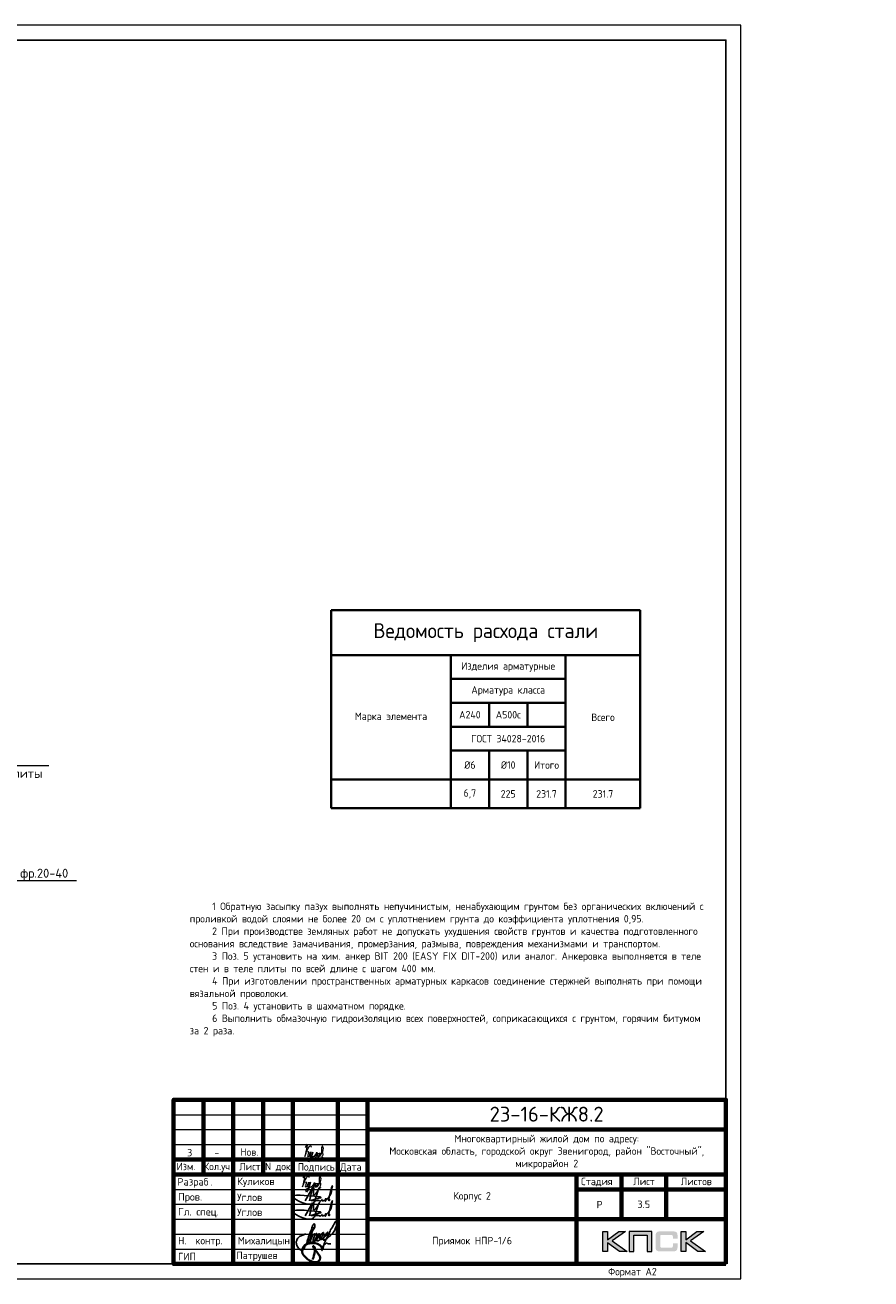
# Model space of a CAD drawing. Header units: millimetres. Extents: x 130535 to 3472113, y -231620 to 121434.
# Tile 22 of 133: x 380023 to 408355, y -231620 to -189620. Entities that reach past the tile are written whole.
import ezdxf
from ezdxf import colors
from ezdxf.entities.mleader import LeaderData, LeaderLine
from ezdxf.enums import TextEntityAlignment as Align
from ezdxf.math import Vec2, Vec3

# ---------------------------------------------------------------- set-up
doc = ezdxf.new("R2010")
doc.units = ezdxf.units.MM
for name, color, linetype, lineweight in [('0.15', 252, 'Continuous', 15), ('Standard', 7, 'Continuous', 25), ('АС-Таблицы', 7, 'Continuous', 20), ('Выноски', 20, 'Continuous', 20), ('Основная 0.6', 142, 'Continuous', 60), ('РАЗМЕРЫ', 1, 'Continuous', 9), ('Рамка', 7, 'Continuous', 70), ('Символы 0.20', 1, 'Continuous', 20), ('Текст', 7, 'Continuous', 25), ('Текст 0.25', 82, 'Continuous', 25), ('ТОНКИЕ', 7, 'Continuous', 9)]:
    doc.layers.add(name, color=color, linetype=linetype, lineweight=lineweight)
doc.layers.add('ТОЛСТЫЕ_ОСНОВНЫЕ', color=6, linetype='Continuous')
doc.styles.add('GOST-2.304_Type-B', font='GOST_Common.ttf')
doc.styles.add('style1', font='GOST_Common.ttf', dxfattribs={"height": 500})
doc.styles.add('ГОСТ', font='isocpeur.TTF')

# ---------------------------------------------------------------- blocks, each defined once
blk = doc.blocks.new('СЛОЖНЫЙ_ОБЪЕКТ_0')
at = {"layer": 'Standard', "color": 7, "linetype": 'Continuous', "lineweight": 25}
for points, start_tangent, end_tangent in [([(-5.888, 1.589), (-5.939, 1.691), (-5.972, 1.691), (-6.022, 1.617), (-6.064, 1.496), (-6.076, 1.414), (-6.076, 1.373), (-6.09, 1.219), (-6.071, 1.071), (-6.041, 1.003), (-6.009, 0.988), (-5.985, 1.012), (-5.95, 1.047), (-5.922, 1.075), (-5.915, 1.097), (-5.843, 1.207), (-5.798, 1.324), (-5.779, 1.438), (-5.77, 1.604), (-5.809, 1.746), (-5.833, 1.77), (-5.864, 1.752), (-5.885, 1.721), (-5.913, 1.566), (-5.919, 1.492), (-5.925, 1.334), (-5.906, 1.223), (-5.871, 1.161), (-5.807, 1.124), (-5.751, 1.203), (-5.713, 1.262), (-5.692, 1.316), (-5.66, 1.414), (-5.641, 1.525), (-5.625, 1.661), (-5.641, 1.808), (-5.657, 1.824), (-5.667, 1.824), (-5.695, 1.763), (-5.714, 1.672), (-5.725, 1.541), (-5.722, 1.421), (-5.665, 1.291), (-5.617, 1.276), (-5.55, 1.31), (-5.459, 1.426), (-5.4, 1.599), (-5.374, 1.864), (-5.388, 1.981), (-5.406, 1.999), (-5.432, 1.973), (-5.463, 1.934), (-5.509, 1.789), (-5.527, 1.661), (-5.508, 1.54), (-5.457, 1.473), (-5.411, 1.463), (-5.347, 1.501), (-5.271, 1.621), (-5.193, 1.738), (-5.143, 1.879), (-5.113, 2.032), (-5.113, 2.111), (-5.121, 2.138), (-5.14, 2.12), (-5.169, 2.039), (-5.206, 1.924), (-5.241, 1.787), (-5.254, 1.679), (-5.254, 1.582), (-5.237, 1.516), (-5.219, 1.498), (-5.191, 1.482), (-5.154, 1.519), (-5.086, 1.578), (-4.953, 1.776), (-4.759, 2.173), (-4.667, 2.981), (-4.667, 3.227), (-4.687, 3.262), (-4.715, 3.262), (-4.742, 3.235), (-4.777, 3.18), (-4.872, 2.956), (-4.891, 2.749), (-4.921, 2.579), (-4.956, 2.444), (-5.001, 2.097), (-5.045, 1.672), (-5.064, 1.441), (-5.075, 1.334), (-5.055, 1.102), (-5.04, 0.878), (-5.04, 0.777), (-5.052, 0.744), (-5.068, 0.75), (-5.077, 0.776), (-5.092, 0.804), (-5.084, 1.076), (-4.938, 1.346), (-4.909, 1.375), (-4.851, 1.355), (-4.78, 1.355), (-4.616, 1.413)], (-0.169301, 0.985564), (0.921845, 0.387559)), ([(-6.577, 1.472), (-6.789, 1.26), (-6.973, 1.076), (-7.024, 0.851), (-7.024, 0.746), (-6.996, 0.632), (-6.845, 0.434), (-6.702, 0.33), (-6.548, 0.258), (-6.432, 0.258), (-6.35, 0.355), (-6.314, 0.52), (-6.284, 0.767), (-6.284, 1.007), (-6.298, 1.279), (-6.31, 1.543), (-6.302, 2.038), (-6.285, 2.303), (-6.246, 2.371), (-6.174, 2.3), (-6.144, 2.003), (-6.194, 1.851)], (-0.677851, -0.735199), (-0.339746, -0.940517)), ([(-6.181, 2.142), (-6.172, 1.967), (-6.172, 1.841), (-6.18, 1.7), (-6.18, 1.412), (-6.17, 1.216), (-6.17, 1.117), (-6.148, 0.957), (-6.119, 0.827)], (0.06248, -0.998046), (0.223108, -0.974794)), ([(-6.329, 1.089), (-6.3, 1.083), (-6.267, 1.081), (-6.233, 1.097), (-6.195, 1.113), (-6.161, 1.123), (-6.143, 1.143), (-6.118, 1.168)], (0.983291, -0.18204), (0.7365, 0.676437))]:
    blk.add_spline(points, degree=3, dxfattribs=dict(at, start_tangent=start_tangent, end_tangent=end_tangent))
blk = doc.blocks.new('Роспись')
at = {"layer": 'Текст', "color": 4}
blk.add_lwpolyline([(4.18, 0.67), (6.68, 5.03), (5.62, 0.66)], dxfattribs=at)
for points in [[(7.11, 5.14), (7.17, 2.59), (9.02, 5.2), (8.57, 4.35), (6.55, -0.29), (0.19, 1.88), (9.09, 2.02)], [(11.23, 1.12), (12.72, 3.08), (13.28, 5.66), (11.96, 0.97)], [(9.09, 2.02), (9.4, 1.96), (6.15, 0.84), (8.42, 0.77), (8.9, 0.77)], [(8.9, 0.77), (8.97, 0.64), (9.94, 1.16)], [(9.94, 1.16), (9.82, 0.79), (10.85, 0.93)], [(10.85, 0.93), (11.13, 1.44), (11.23, 1.11), (10.92, 0.57), (10.85, 0.93)], [(11.23, 1.12), (11.03, 1.05), (10.98, 1.33), (11.05, 1.41)], [(11.96, 0.97), (12.16, 0.71), (12.34, 1.19), (12.03, 1.14), (11.96, 0.97)]]:
    blk.add_spline(points, degree=3, dxfattribs=at)
blk = doc.blocks.new('11')
at = {"layer": 'Выноски'}
for p, q in [((47962, 66737), (47989, 66781)), ((47989, 66781), (48016, 66806)), ((48016, 66806), (48038, 66823)), ((48038, 66823), (48060, 66786)), ((48060, 66786), (48058, 66769)), ((47885, 66608), (47944, 66700)), ((47944, 66700), (47962, 66737))]:
    blk.add_line(p, q, dxfattribs=at)
blk.add_lwpolyline([(47863, 66761), (47937, 66865), (47843, 66458), (47885, 66564), (47905, 66616), (47954, 66628), (47979, 66606), (47957, 66539), (47937, 66487), (47947, 66458), (47991, 66470), (48051, 66611), (48041, 66569), (48023, 66505), (48023, 66448), (48065, 66448), (48090, 66529), (48110, 66608), (48043, 66369), (47972, 66275), (47954, 66344), (47991, 66389), (48078, 66431), (48142, 66470), (48154, 66441), (48204, 66512), (48246, 66606), (48209, 66455), (48204, 66418), (48295, 66574), (48265, 66463), (48265, 66455), (48312, 66453), (48342, 66529), (48347, 66584), (48337, 66465), (48349, 66453), (48401, 66569), (48443, 66616), (48461, 66678), (48466, 66727), (48436, 66811), (48399, 66754), (48399, 66618), (48389, 66549), (48374, 66507), (48416, 66564), (48441, 66576), (48451, 66524), (48433, 66482), (48419, 66453), (48424, 66428), (48458, 66421)], dxfattribs=at)
blk = doc.blocks.new('A$Cd09756da')
h = blk.add_hatch(color=0)
h.paths.add_polyline_path([(-3363, 1089), (-3590, 1089), (-3962, 809), (-3962, 1089), (-4120, 1089), (-4120, 417), (-3962, 417), (-3962, 712), (-3560, 417), (-3308, 417), (-3809, 772)])
h.paths.add_polyline_path([(-3080, 963), (-2635, 963), (-2635, 417), (-2478, 417), (-2478, 1089), (-2645, 1089), (-3236, 1089), (-3236, 930), (-3236, 417), (-3080, 417)])
h.paths.add_polyline_path([(-1340, 1093), (-1498, 1093), (-1498, 420), (-1340, 420), (-1340, 716), (-938, 420), (-686, 420), (-1187, 776), (-741, 1093), (-968, 1093), (-1340, 813)])
at = {"true_color": 0x5f007f}
blk.add_hatch(color=206, dxfattribs=at).paths.add_polyline_path([(-1629, 1018), (-1631, 1026), (-1634, 1032), (-1638, 1038), (-1641, 1044), (-1644, 1049), (-1649, 1054), (-1653, 1059), (-1657, 1063), (-1662, 1066), (-1668, 1071), (-1674, 1074), (-1681, 1077), (-1688, 1079), (-1696, 1082), (-1703, 1084), (-1721, 1088), (-1741, 1091), (-1762, 1092), (-1786, 1093), (-2187, 1093), (-2210, 1092), (-2231, 1091), (-2251, 1088), (-2268, 1084), (-2276, 1082), (-2284, 1079), (-2291, 1077), (-2297, 1073), (-2303, 1071), (-2310, 1066), (-2315, 1063), (-2319, 1059), (-2323, 1054), (-2327, 1049), (-2331, 1044), (-2335, 1038), (-2337, 1032), (-2340, 1025), (-2343, 1018), (-2345, 1010), (-2348, 994), (-2351, 976), (-2353, 956), (-2353, 934), (-2353, 580), (-2353, 557), (-2351, 537), (-2348, 519), (-2345, 502), (-2343, 495), (-2340, 488), (-2337, 481), (-2335, 474), (-2331, 469), (-2327, 463), (-2323, 459), (-2319, 454), (-2315, 450), (-2309, 446), (-2303, 443), (-2297, 439), (-2291, 436), (-2283, 434), (-2276, 431), (-2268, 429), (-2251, 425), (-2231, 423), (-2209, 421), (-2187, 420), (-1786, 420), (-1762, 421), (-1741, 422), (-1721, 425), (-1704, 428), (-1696, 431), (-1688, 433), (-1681, 436), (-1674, 439), (-1668, 442), (-1662, 446), (-1657, 450), (-1653, 454), (-1649, 458), (-1644, 463), (-1641, 468), (-1638, 474), (-1634, 481), (-1631, 487), (-1629, 495), (-1626, 502), (-1623, 519), (-1620, 537), (-1619, 557), (-1618, 580), (-1618, 691), (-1775, 691), (-1775, 600), (-1775, 594), (-1776, 588), (-1777, 582), (-1779, 577), (-1781, 572), (-1783, 568), (-1786, 564), (-1789, 560), (-1792, 557), (-1797, 554), (-1801, 552), (-1806, 550), (-1811, 548), (-1817, 548), (-1824, 547), (-1830, 546), (-2153, 546), (-2159, 547), (-2164, 548), (-2168, 550), (-2172, 552), (-2176, 555), (-2180, 557), (-2183, 561), (-2186, 565), (-2189, 569), (-2191, 573), (-2193, 578), (-2194, 583), (-2196, 593), (-2197, 602), (-2197, 925), (-2197, 931), (-2196, 936), (-2195, 941), (-2193, 946), (-2192, 950), (-2190, 954), (-2187, 957), (-2185, 961), (-2181, 963), (-2178, 966), (-2173, 968), (-2169, 970), (-2164, 971), (-2160, 972), (-2154, 972), (-2149, 972), (-1830, 972), (-1824, 972), (-1817, 972), (-1812, 970), (-1807, 969), (-1802, 967), (-1797, 965), (-1793, 961), (-1790, 958), (-1786, 954), (-1783, 950), (-1781, 946), (-1779, 941), (-1777, 936), (-1776, 931), (-1775, 925), (-1775, 918), (-1775, 844), (-1618, 844), (-1618, 934), (-1619, 956), (-1620, 976), (-1623, 994), (-1627, 1010)])
at = {"color": 0, "lineweight": 0}
for points in [[(-4120, 417), (-4120, 1089), (-3962, 1089), (-3962, 809), (-3590, 1089), (-3363, 1089), (-3809, 772), (-3308, 417), (-3560, 417), (-3962, 712), (-3962, 417), (-4120, 417)], [(-3080, 417), (-3080, 963), (-2635, 963), (-2635, 417), (-2478, 417), (-2478, 1089), (-2645, 1089), (-3236, 1089), (-3236, 930), (-3236, 417), (-3080, 417)], [(-1498, 420), (-1498, 1093), (-1340, 1093), (-1340, 813), (-968, 1093), (-741, 1093), (-1187, 776), (-686, 420), (-938, 420), (-1340, 716), (-1340, 420), (-1498, 420)]]:
    blk.add_lwpolyline(points, close=True, dxfattribs=at)
at = {"lineweight": 35}
blk.add_lwpolyline([(-13508, 523), (-13547, 578), (-13600, 632), (-13677, 670), (-13759, 693), (-13818, 702), (-13912, 702), (-14016, 676), (-14099, 633), (-14147, 575), (-14180, 499), (-14196, 424), (-14178, 345), (-14125, 271), (-14070, 216), (-14013, 165), (-13943, 121), (-13865, 83), (-13793, 64), (-13740, 64), (-13666, 78), (-13601, 136), (-13593, 202), (-13604, 266), (-13651, 344), (-13699, 405), (-13737, 443), (-13779, 503), (-13800, 532), (-13813, 569), (-13820, 591), (-13820, 601), (-13802, 592), (-13787, 577), (-13771, 554), (-13766, 528), (-13766, 443), (-13775, 355), (-13799, 285), (-13814, 219), (-13841, 149)], dxfattribs=at)
at = {"layer": 'Рамка'}
for p, q in [((-17500, 3000), (-17500, 5500)), ((-16500, 0), (-16500, 5500)), ((-15500, 3000), (-15500, 5500)), ((-14500, 0), (-14500, 5500)), ((-14500, 5500), (-14500, 0)), ((-13000, 5500), (-13000, 0)), ((-13000, 0), (-13000, 5500)), ((-12000, 5500), (-12000, 0)), ((-12000, 4500), (0, 4500)), ((-18500, 3500), (-12000, 3500)), ((-18500, 3000), (0, 3000)), ((-5000, 3000), (-5000, 0)), ((-3500, 3000), (-3500, 1500)), ((-2000, 3000), (-2000, 1500)), ((-5000, 2500), (0, 2500)), ((-5000, 2500), (0, 2500)), ((-12000, 1500), (0, 1500))]:
    blk.add_line(p, q, dxfattribs=at)
at = {"layer": 'Рамка', "lineweight": 15}
for p, q in [((-18500, 5000), (-12000, 5000)), ((-18500, 4500), (-12000, 4500)), ((-18500, 4000), (-12000, 4000)), ((-18500, 2500), (-12000, 2500)), ((-18500, 2000), (-12000, 2000)), ((-18500, 1500), (-12000, 1500)), ((-18500, 1000), (-12000, 1000)), ((-18500, 500), (-12000, 500))]:
    blk.add_line(p, q, dxfattribs=at)
at = {"layer": 'Рамка'}
blk.add_lwpolyline([(0, 0), (-18500, 0), (-18500, 5500), (0, 5500)], close=True, dxfattribs=at)
at = {"color": 18, "true_color": 0x000000, "xscale": 100, "yscale": 100, "zscale": 100}
for p in [(-14508, 2045), (-14508, 1545)]:
    blk.add_blockref('Роспись', p, dxfattribs=at)
at = {"layer": '0.15', "xscale": 462, "yscale": 462, "zscale": 462, "rotation": 339.9822667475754}
blk.add_blockref('СЛОЖНЫЙ_ОБЪЕКТ_0', (-11452, -669), dxfattribs=at)
at = {"layer": 'Выноски'}
blk.add_blockref('11', (-62024, -63871), dxfattribs=at)
at = {"color": 7, "style": 'ГОСТ'}
for s, p in [('Разраб', (-18371, 2627)), ('.', (-17258, 2627))]:
    blk.add_text(s, height=250, dxfattribs=at).set_placement(p)
at = {"layer": 'РАЗМЕРЫ', "color": 7, "char_height": 250, "attachment_point": 4, "style": 'ГОСТ'}
for s, insert in [('{\\C256;Куликов}', (-16371, 2734)), ('Пров.', (-18346, 2215)), ('Углов', (-16371, 2234)), ('Гл. спец.', (-18346, 1715)), ('Углов', (-16371, 1734))]:
    blk.add_mtext_dynamic_manual_height_columns(s, width=2000, gutter_width=1250, heights=[0], dxfattribs=dict(at, insert=insert))
at = {"layer": 'РАЗМЕРЫ', "color": 7, "linetype": 'Continuous', "char_height": 250, "width": 2000, "attachment_point": 4, "style": 'GOST-2.304_Type-B'}
for s, insert in [(' Н.  контр.', (-18500, 750)), (' Михалицын', (-16500, 750)), (' ГИП', (-18500, 250)), ('Патрушев', (-16394, 255))]:
    blk.add_mtext(s, dxfattribs=dict(at, insert=insert))
at = {"layer": 'Текст', "color": 7, "style": 'ГОСТ'}
blk.add_text('23-16-КЖ8.2', height=500, dxfattribs=at).set_placement((-6003, 5019), align=Align.MIDDLE_CENTER)
at = {"layer": 'Текст', "color": 7, "style": 'GOST-2.304_Type-B'}
for s, p in [('Изм.', (-18400, 3141)), ('Кол.уч.', (-17490, 3143)), ('Лист', (-16298, 3139)), ('N док.', (-15435, 3141)), ('Подпись', (-14340, 3127)), ('Дата', (-12920, 3127)), ('Стадия', (-4850, 2640)), ('Лист', (-3100, 2640)), ('Листов', (-1508, 2640)), ('Р', (-4328, 1863))]:
    blk.add_text(s, height=250, dxfattribs=at).set_placement(p)
at = {"layer": 'Текст', "color": 7, "linetype": 'Continuous', "lineweight": 0, "char_height": 250, "attachment_point": 5, "style": 'GOST-2.304_Type-B'}
for s, insert, width in [('Многоквартирный жилой дом по адресу:\\PМосковская область, городской округ Звенигород, район "Восточный", микрорайон 2', (-6000, 3750), 12000), ('Корпус 2', (-8500, 2250), 7000)]:
    blk.add_mtext(s, dxfattribs=dict(at, insert=insert, width=width))
blk = doc.blocks.new('*U5')
at = {"layer": 'ТОЛСТЫЕ_ОСНОВНЫЕ'}
for p, q in [((8, 5), (8, 90)), ((8, 90), (20, 90)), ((13, 5), (13, 90)), ((8, 65), (20, 65)), ((8, 30), (20, 30)), ((20, 5), (8, 5))]:
    blk.add_line(p, q, dxfattribs=at)
at = {"layer": 'ТОЛСТЫЕ_ОСНОВНЫЕ', "color": 6}
blk.add_lwpolyline([(20, 5), (589, 5), (589, 415), (20, 415)], close=True, dxfattribs=at)
at = {"layer": 'ТОНКИЕ'}
blk.add_lwpolyline([(0, 0), (594, 0), (594, 420), (0, 420)], close=True, dxfattribs=at)
at = {"layer": 'Текст', "style": 'style1'}
for s, p in [('Взам.инв.№', (10.5, 77.5)), ('Подпись и дата', (10.5, 47.5)), ('Инв.№ подл.', (10.5, 17.5))]:
    blk.add_text(s, height=3, rotation=90, dxfattribs=at).set_placement(p, align=Align.MIDDLE)
blk.add_text('Формат А2', height=2.5, dxfattribs=at).set_placement((549.57, 1.2))
blk = doc.blocks.new('*T770')
at = {"layer": 'АС-Таблицы', "color": 0, "linetype": 'ByBlock', "lineweight": -2, "transparency": 16777216}
for p, q in [((0, 0), (1500, 0)), ((0, -1000), (1500, -1000))]:
    blk.add_line(p, q, dxfattribs=at)
at = {"layer": 'АС-Таблицы', "color": 0, "linetype": 'ByBlock', "lineweight": 50, "transparency": 16777216}
for p, q in [((0, 0), (0, -1000)), ((1500, 0), (1500, -1000))]:
    blk.add_line(p, q, dxfattribs=at)
at = {"layer": 'АС-Таблицы', "color": 0, "transparency": 16777216, "insert": (750, -500), "char_height": 250, "width": 1000, "attachment_point": 5, "style": 'ГОСТ'}
blk.add_mtext('3.5', dxfattribs=at)
blk = doc.blocks.new('*T769')
at = {"layer": 'Основная 0.6', "color": 0, "lineweight": 40, "transparency": 16777216}
for p, q in [((0, 0), (10350, 0)), ((0, 0), (0, -6633)), ((10350, 0), (10350, -6633)), ((0, -1500), (10350, -1500)), ((4000, -1500), (4000, -6633)), ((7850, -1500), (7850, -6633)), ((4000, -2300), (7850, -2300)), ((4000, -3100), (7850, -3100)), ((5283, -3100), (5283, -3900)), ((6567, -3100), (6567, -3900)), ((4000, -3900), (7850, -3900)), ((4000, -4700), (7850, -4700)), ((5283, -4700), (5283, -6633)), ((6567, -4700), (6567, -6633)), ((0, -5667), (10350, -5667)), ((0, -6633), (10350, -6633))]:
    blk.add_line(p, q, dxfattribs=at)
at = {"layer": 'Основная 0.6', "color": 0, "transparency": 16777216, "attachment_point": 5, "style": 'GOST-2.304_Type-B'}
for s, insert, char_height, width in [('Ведомость расхода стали', (5175, -750), 500, 10050), ('Изделия арматурные', (5925, -1900), 250, 3550), ('Арматура класса', (5925, -2700), 250, 3550), ('А240', (4642, -3500), 250, 983.33), ('А500с', (5925, -3500), 250, 983.33), ('Марка элемента', (2000, -3583), 250, 3700), ('Всего', (9100, -3583), 250, 2200), ('ГОСТ 34028-2016', (5925, -4300), 250, 3550), ('%%C6', (4642, -5183), 250, 983.33), ('%%C10', (5925, -5183), 250, 983.33), ('Итого', (7208, -5183), 250, 983.33), ('6,7', (4642, -6150), 250, 983.33), ('225', (5925, -6150), 250, 983.33), ('231.7', (7208, -6150), 250, 983.33), ('231.7', (9100, -6150), 250, 2200)]:
    blk.add_mtext(s, dxfattribs=dict(at, insert=insert, char_height=char_height, width=width))
blk = doc.blocks.new('_None')

msp = doc.modelspace()

# ---------------------------------------------------------------- block references
at = {"xscale": 100, "yscale": 100, "zscale": 100}
msp.add_blockref('*U5', (344595.6, -231619.8), dxfattribs=at)
for name, p in [('*T769', (390279.7, -209222.4)), ('*T770', (399995.6, -228619.8))]:
    msp.add_blockref(name, p)
at = {"lineweight": 50, "ltscale": 100}
msp.add_blockref('A$Cd09756da', (403495.6, -231119.8), dxfattribs=at)
at = {"layer": 'Выноски'}
msp.add_blockref('11', (341548.4, -293976.3), dxfattribs=at)

# ---------------------------------------------------------------- texts
at = {"color": 1, "linetype": 'Continuous', "lineweight": 30, "insert": (394995.6, -230369.8), "char_height": 250, "width": 7000, "attachment_point": 5, "style": 'GOST-2.304_Type-B'}
msp.add_mtext('{\\C256;Приямок НПР-1/6}', dxfattribs=at)
at = {"layer": 'Текст', "color": 7, "style": 'GOST-2.304_Type-B'}
for s, p in [('3', (385454.4, -227513.8)), ('-', (386364.4, -227512.4)), ('Нов.', (387233.3, -227495.9))]:
    msp.add_text(s, height=250, dxfattribs=at).set_placement(p)
at = {"layer": 'Текст 0.25', "insert": (385539.3, -219012.8), "char_height": 250, "attachment_point": 1, "style": 'GOST-2.304_Type-B'}
msp.add_mtext_dynamic_manual_height_columns('\\pi750;1 Обратную засыпку пазух выполнять непучинистым, ненабухающим грунтом без органических включений с проливкой водой слоями не более 20 см с уплотнением грунта до коэффициента уплотнения 0,95.\\P2 При производстве земляных работ не допускать ухудшения свойств грунтов и качества подготовленного основания вследствие замачивания, промерзания, размыва, повреждения механизмами и транспортом.\\P3 Поз. 5 установить на хим. анкер BIT 200 (EASY FIX DIT-200) или аналог. Анкеровка выполняется в теле стен и в теле плиты по всей длине с шагом 400 мм.\\P4 При изготовлении пространственных арматурных каркасов соединение стержней выполнять при помощи вязальной проволоки. \\P5 Поз. 4 установить в шахматном порядке.\\P6 Выполнить обмазочную гидроизоляцию всех поверхностей, соприкасающихся с грунтом, горячим битумом за 2 раза.', width=17507.725, gutter_width=1250, heights=[0], dxfattribs=at)

# ---------------------------------------------------------------- leaders
at = {"layer": 'Символы 0.20', "ltscale": 100}
ml = msp.add_multileader_mtext('Standard', dxfattribs=at)
ml.set_content('Труба Тр\\Pниз трубы в уровне верха плиты', color=256, style='ГОСТ')
ml.set_leader_properties(color=256, linetype='ByLayer', lineweight=-1)
ml.set_arrow_properties(name='NONE')
ml.build(insert=Vec2(0, 0))
ml.multileader.update_dxf_attribs({"text_left_attachment_type": 6, "text_right_attachment_type": 6, "dogleg_length": 2.5, "arrow_head_size": 45, "scale": 100})
ctx = ml.context
ctx.base_point, ctx.scale, ctx.char_height, ctx.arrow_head_size, ctx.landing_gap_size, ctx.plane_origin = Vec3(374236, -214425.6), 100, 300, 45, 22.5, Vec3(368339.5, -217736.1)
ctx.left_attachment, ctx.right_attachment = 6, 6
notes = []
notes.append((ctx, [(1, (1, 1, 0), (373986, -214425.6), (1, 0), 250, [(0, [(373346.6, -216065.9)], 0, [])])]))
ctx.mtext.insert, ctx.mtext.width, ctx.mtext.flow_direction = Vec3(374258.5, -214035.6), 6442.783, 5
ml = msp.add_multileader_mtext('Standard', dxfattribs=at)
ml.set_content('Щебень фр.20-40', color=256, style='ГОСТ')
ml.set_leader_properties(color=256, linetype='ByLayer', lineweight=-1)
ml.set_arrow_properties(name='NONE')
ml.build(insert=Vec2(0, 0))
ml.multileader.update_dxf_attribs({"text_left_attachment_type": 6, "text_right_attachment_type": 6, "dogleg_length": 2.5, "arrow_head_size": 45, "scale": 100})
ctx = ml.context
ctx.base_point, ctx.scale, ctx.char_height, ctx.arrow_head_size, ctx.landing_gap_size, ctx.plane_origin = Vec3(378255, -218269.3), 100, 300, 45, 22.5, Vec3(372358.5, -221579.7)
ctx.left_attachment, ctx.right_attachment = 6, 6
notes.append((ctx, [(1, (1, 1, 0), (378005, -218269.3), (1, 0), 250, [(0, [(376254, -216842.8)], 0, [])])]))
ctx.mtext.insert, ctx.mtext.width, ctx.mtext.flow_direction = Vec3(378277.5, -217879.3), 2129.129, 5
for ctx, leaders in notes:
    for number, flags, end, landing, length, lines in leaders:
        leader = LeaderData()
        leader.index, (leader.has_last_leader_line, leader.has_dogleg_vector, leader.attachment_direction) = number, flags
        leader.last_leader_point, leader.dogleg_vector, leader.dogleg_length = Vec3(end), Vec3(landing), length
        for number, points, colour, breaks in lines:
            line = LeaderLine()
            line.index, line.vertices, line.color, line.breaks = number, Vec3.list(points), colors.encode_raw_color(colour), breaks
            leader.lines.append(line)
        ctx.leaders.append(leader)

doc.saveas('drawing.dxf')
